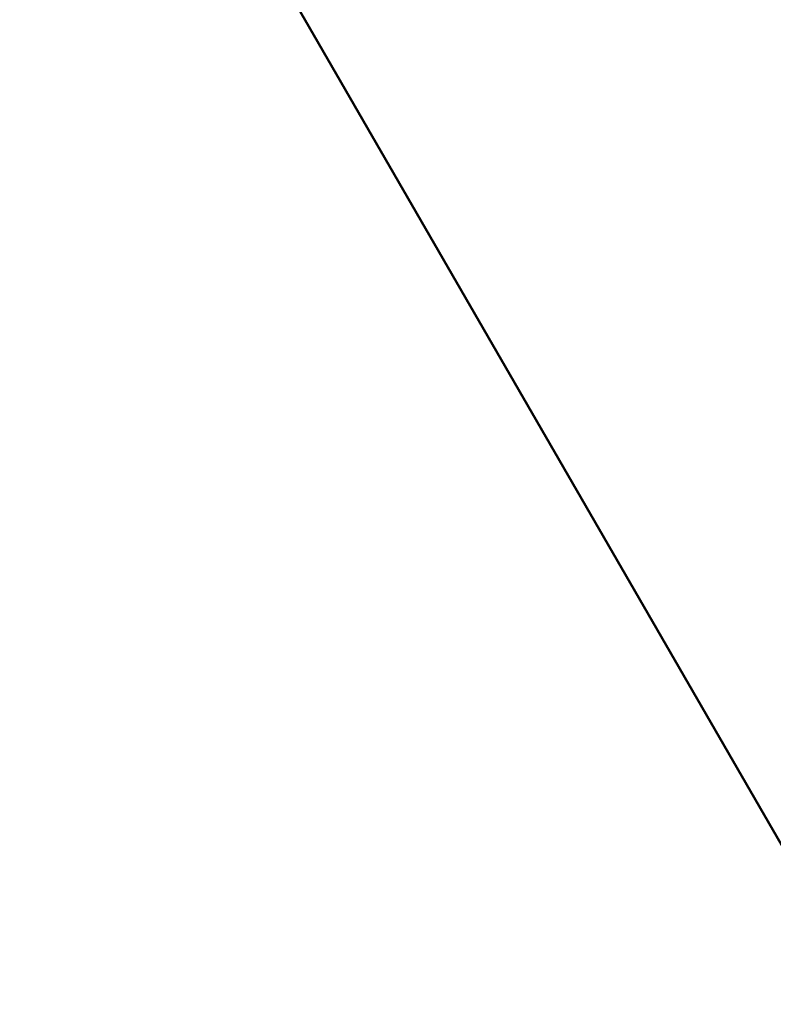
# Model space of a CAD drawing. Header units: millimetres. Extents: x -2000 to 2000, y -2000 to 2000.
# Tile 116 of 256: x -7 to -5.41, y -3.11 to -1.04. Entities that reach past the tile are written whole.
import ezdxf

# ---------------------------------------------------------------- set-up
doc = ezdxf.new("R2010")
doc.units = ezdxf.units.MM
doc.layers.add('E-LITE-EQPM', color=33, linetype='Continuous', lineweight=40)

msp = doc.modelspace()

# ---------------------------------------------------------------- meshes
at = {"layer": 'E-LITE-EQPM'}
mesh = msp.add_polyface(dxfattribs=at)
corners = [(-7.00000000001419, 2.261762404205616e-14, 3961.999999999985), (-3.500000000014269, -6.06217782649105, 3961.999999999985), (3.499999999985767, -6.06217782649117, 3961.999999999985), (6.999999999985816, 8.453137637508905e-29, 3961.999999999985), (3.499999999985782, 6.062177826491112, 3961.999999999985), (-3.500000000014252, 6.062177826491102, 3961.999999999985)]
mesh.append_faces([[corners[k] for k in face] for face in [(0, 3, 4, 5)]], dxfattribs={"vtx0": -1})
mesh.append_faces([[corners[k] for k in face] for face in [(1, 2, 3, 0)]], dxfattribs={"vtx2": -1})
mesh = msp.add_polyface(dxfattribs=at)
corners = [(-4.000000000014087, 1.292435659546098e-14, 3916.999999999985), (-1.41045891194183e-11, -4.000000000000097, 3916.999999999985), (3.999999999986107, -2.407235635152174e-14, 3916.999999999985), (6.999999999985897, -3.901799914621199e-14, 3961.999999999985), (3.499999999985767, -6.06217782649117, 3961.999999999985), (-3.500000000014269, -6.06217782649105, 3961.999999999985), (-7.00000000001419, 2.261762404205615e-14, 3961.999999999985)]
mesh.append_faces([[corners[k] for k in face] for face in [(5, 0, 1), (1, 4, 5)]], dxfattribs={"vtx0": -1, "vtx2": -1})
mesh.append_faces([[corners[k] for k in face] for face in [(6, 0, 5), (3, 4, 2)]], dxfattribs={"vtx1": -1})
mesh.append_faces([[corners[k] for k in face] for face in [(1, 2, 4)]], dxfattribs={"vtx1": -1, "vtx2": -1})

doc.saveas('drawing.dxf')
